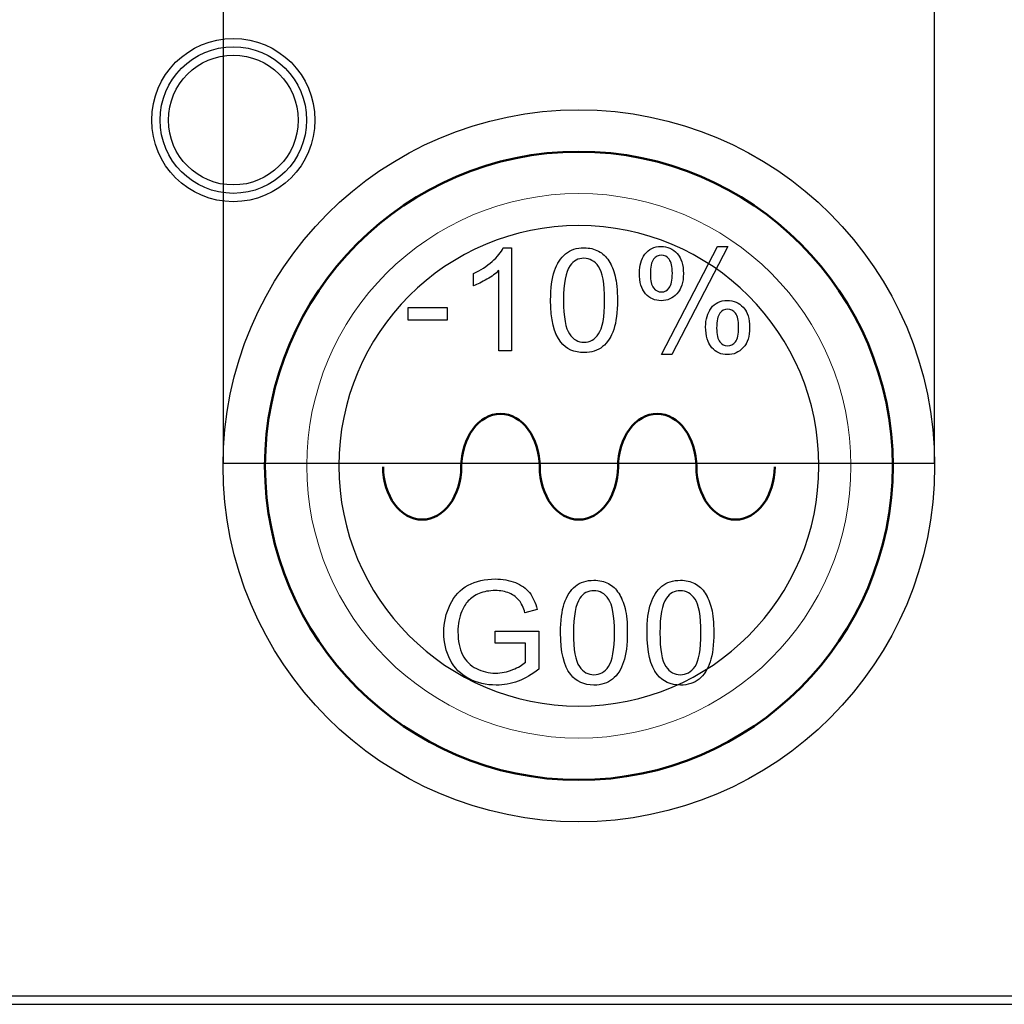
# Model space of a CAD drawing. Header units: millimetres. Extents: x 6964 to 8548, y -230 to 508.
# Tile 6 of 137: x 7147 to 7170, y -181 to -158. Entities that reach past the tile are written whole.
import ezdxf

# ---------------------------------------------------------------- set-up
doc = ezdxf.new("R2010")
doc.units = ezdxf.units.MM
doc.header["$LTSCALE"] = 3
doc.layers.add('layer 1', color=7, linetype='Continuous')

msp = doc.modelspace()

# ---------------------------------------------------------------- linework, layer by layer
at = {"linetype": 'Continuous', "lineweight": 30}
msp.add_line((7059.322, -181.442), (7420.175, -181.442), dxfattribs=at)
at = {"layer": 'layer 1'}
for p, q in [((7151.701, -147.02), (7151.701, -168.52)), ((7168.701, -168.52), (7168.701, -147.02)), ((7151.701, -168.52), (7168.701, -168.52)), ((7151.701, -168.52), (7151.701, -168.52))]:
    msp.add_line(p, q, dxfattribs=at)
msp.add_ellipse((7160.201, -168.586), major_axis=(0, 8.5), ratio=1, dxfattribs=at)
for points, knots in [([(7153.896, -160.331), (7153.896, -159.254), (7153.023, -158.381), (7151.946, -158.381), (7151.946, -158.381), (7150.869, -158.381), (7149.996, -159.254), (7149.996, -160.331), (7149.996, -160.331), (7149.996, -161.408), (7150.869, -162.281), (7151.946, -162.281), (7151.946, -162.281), (7153.023, -162.281), (7153.896, -161.408), (7153.896, -160.331)], [0, 0, 0, 0, 0.2, 0.2, 0.2, 0.2, 0.4, 0.4, 0.4, 0.4, 0.6, 0.6, 0.6, 0.6, 1, 1, 1, 1]), ([(7153.696, -160.331), (7153.696, -159.364), (7152.912, -158.581), (7151.946, -158.581), (7151.946, -158.581), (7150.979, -158.581), (7150.196, -159.364), (7150.196, -160.331), (7150.196, -160.331), (7150.196, -161.297), (7150.979, -162.081), (7151.946, -162.081), (7151.946, -162.081), (7152.912, -162.081), (7153.696, -161.297), (7153.696, -160.331)], [0, 0, 0, 0, 0.2, 0.2, 0.2, 0.2, 0.4, 0.4, 0.4, 0.4, 0.6, 0.6, 0.6, 0.6, 1, 1, 1, 1]), ([(7153.496, -160.331), (7153.496, -159.475), (7152.802, -158.781), (7151.946, -158.781), (7151.946, -158.781), (7151.09, -158.781), (7150.396, -159.475), (7150.396, -160.331), (7150.396, -160.331), (7150.396, -161.187), (7151.09, -161.881), (7151.946, -161.881), (7151.946, -161.881), (7152.802, -161.881), (7153.496, -161.187), (7153.496, -160.331)], [0, 0, 0, 0, 0.2, 0.2, 0.2, 0.2, 0.4, 0.4, 0.4, 0.4, 0.6, 0.6, 0.6, 0.6, 1, 1, 1, 1]), ([(7159.882, -163.524), (7159.999, -163.428), (7160.146, -163.381), (7160.325, -163.381), (7160.325, -163.381), (7160.456, -163.381), (7160.571, -163.407), (7160.671, -163.46)], [0.1538462, 0.1538462, 0.1538462, 0.1538462, 0.2307692, 0.2307692, 0.2307692, 0.2307692, 0.3076923, 0.3076923, 0.3076923, 0.3076923]), ([(7161.78, -163.534), (7161.869, -163.411), (7161.996, -163.35), (7162.164, -163.35), (7162.164, -163.35), (7162.318, -163.35), (7162.446, -163.405), (7162.547, -163.514)], [0.1111111, 0.1111111, 0.1111111, 0.1111111, 0.2222222, 0.2222222, 0.2222222, 0.2222222, 0.3333333, 0.3333333, 0.3333333, 0.3333333]), ([(7160.673, -163.83), (7160.58, -163.697), (7160.462, -163.631), (7160.321, -163.631), (7160.321, -163.631), (7160.183, -163.631), (7160.072, -163.69), (7159.99, -163.807)], [0.5555556, 0.5555556, 0.5555556, 0.5555556, 0.6666667, 0.6666667, 0.6666667, 0.6666667, 0.7777778, 0.7777778, 0.7777778, 0.7777778]), ([(7161.986, -163.655), (7161.936, -163.72), (7161.911, -163.838), (7161.911, -164.01), (7161.911, -164.01), (7161.911, -164.166), (7161.936, -164.276), (7161.987, -164.34)], [0.1111111, 0.1111111, 0.1111111, 0.1111111, 0.2222222, 0.2222222, 0.2222222, 0.2222222, 0.3333333, 0.3333333, 0.3333333, 0.3333333]), ([(7162.361, -164.339), (7162.411, -164.275), (7162.435, -164.157), (7162.435, -163.986), (7162.435, -163.986), (7162.435, -163.829), (7162.41, -163.718), (7162.36, -163.655)], [0.5555556, 0.5555556, 0.5555556, 0.5555556, 0.6666667, 0.6666667, 0.6666667, 0.6666667, 0.7777778, 0.7777778, 0.7777778, 0.7777778]), ([(7162.547, -163.514), (7162.648, -163.624), (7162.699, -163.785), (7162.699, -163.998), (7162.699, -163.998), (7162.699, -164.205), (7162.648, -164.365), (7162.545, -164.477)], [0.3333333, 0.3333333, 0.3333333, 0.3333333, 0.4444444, 0.4444444, 0.4444444, 0.4444445, 0.5555556, 0.5555556, 0.5555556, 0.5555556]), ([(7160.673, -165.437), (7160.767, -165.304), (7160.814, -165.036), (7160.814, -164.634), (7160.814, -164.634), (7160.814, -164.231), (7160.767, -163.962), (7160.673, -163.83)], [0.3333333, 0.3333333, 0.3333333, 0.3333333, 0.4444444, 0.4444444, 0.4444444, 0.4444445, 0.5555556, 0.5555556, 0.5555556, 0.5555556]), ([(7161.067, -164.054), (7161.104, -164.197), (7161.122, -164.39), (7161.122, -164.633), (7161.122, -164.633), (7161.122, -164.92), (7161.093, -165.153), (7161.034, -165.33)], [0.4615385, 0.4615385, 0.4615385, 0.4615385, 0.5384615, 0.5384615, 0.5384615, 0.5384615, 0.6153846, 0.6153846, 0.6153846, 0.6153846]), ([(7161.987, -164.34), (7162.037, -164.403), (7162.099, -164.435), (7162.173, -164.435), (7162.173, -164.435), (7162.249, -164.435), (7162.311, -164.403), (7162.361, -164.339)], [0.3333333, 0.3333333, 0.3333333, 0.3333333, 0.4444444, 0.4444444, 0.4444444, 0.4444445, 0.5555556, 0.5555556, 0.5555556, 0.5555556]), ([(7162.545, -164.477), (7162.443, -164.588), (7162.317, -164.644), (7162.168, -164.644), (7162.168, -164.644), (7162.019, -164.644), (7161.895, -164.589), (7161.796, -164.479)], [0.5555556, 0.5555556, 0.5555556, 0.5555556, 0.6666667, 0.6666667, 0.6666667, 0.6666667, 0.7777778, 0.7777778, 0.7777778, 0.7777778]), ([(7163.362, -164.82), (7163.45, -164.698), (7163.578, -164.637), (7163.747, -164.637), (7163.747, -164.637), (7163.901, -164.637), (7164.028, -164.692), (7164.129, -164.802)], [0.1111111, 0.1111111, 0.1111111, 0.1111111, 0.2222222, 0.2222222, 0.2222222, 0.2222222, 0.3333333, 0.3333333, 0.3333333, 0.3333333]), ([(7164.129, -164.802), (7164.23, -164.911), (7164.281, -165.073), (7164.281, -165.285), (7164.281, -165.285), (7164.281, -165.492), (7164.23, -165.652), (7164.128, -165.764)], [0.3333333, 0.3333333, 0.3333333, 0.3333333, 0.4444444, 0.4444444, 0.4444444, 0.4444445, 0.5555556, 0.5555556, 0.5555556, 0.5555556]), ([(7163.567, -164.943), (7163.518, -165.007), (7163.493, -165.125), (7163.493, -165.297), (7163.493, -165.297), (7163.493, -165.452), (7163.518, -165.562), (7163.569, -165.626)], [0.1111111, 0.1111111, 0.1111111, 0.1111111, 0.2222222, 0.2222222, 0.2222222, 0.2222222, 0.3333333, 0.3333333, 0.3333333, 0.3333333]), ([(7163.943, -165.626), (7163.993, -165.562), (7164.017, -165.444), (7164.017, -165.274), (7164.017, -165.274), (7164.017, -165.116), (7163.992, -165.006), (7163.942, -164.942)], [0.5555556, 0.5555556, 0.5555556, 0.5555556, 0.6666667, 0.6666667, 0.6666667, 0.6666667, 0.7777778, 0.7777778, 0.7777778, 0.7777778]), ([(7164.128, -165.764), (7164.026, -165.876), (7163.899, -165.932), (7163.748, -165.932), (7163.748, -165.932), (7163.6, -165.932), (7163.477, -165.876), (7163.378, -165.766), (7163.378, -165.766), (7163.279, -165.655), (7163.23, -165.488), (7163.23, -165.267)], [0.5555556, 0.5555556, 0.5555556, 0.5555556, 0.6666667, 0.6666667, 0.6666667, 0.6666667, 0.7777778, 0.7777778, 0.7777778, 0.7777778, 1, 1, 1, 1]), ([(7159.976, -165.438), (7160.07, -165.571), (7160.186, -165.637), (7160.325, -165.637), (7160.325, -165.637), (7160.463, -165.637), (7160.579, -165.57), (7160.673, -165.437)], [0.1111111, 0.1111111, 0.1111111, 0.1111111, 0.2222222, 0.2222222, 0.2222222, 0.2222222, 0.3333333, 0.3333333, 0.3333333, 0.3333333]), ([(7160.769, -165.74), (7160.652, -165.836), (7160.504, -165.884), (7160.325, -165.884), (7160.325, -165.884), (7160.089, -165.884), (7159.903, -165.8), (7159.769, -165.632)], [0.6923077, 0.6923077, 0.6923077, 0.6923077, 0.7692308, 0.7692308, 0.7692308, 0.7692308, 0.8461538, 0.8461538, 0.8461538, 0.8461538]), ([(7163.569, -165.626), (7163.618, -165.691), (7163.68, -165.723), (7163.753, -165.723), (7163.753, -165.723), (7163.83, -165.723), (7163.893, -165.691), (7163.943, -165.626)], [0.3333333, 0.3333333, 0.3333333, 0.3333333, 0.4444444, 0.4444444, 0.4444444, 0.4444445, 0.5555556, 0.5555556, 0.5555556, 0.5555556]), ([(7157.556, -171.438), (7157.743, -171.338), (7157.959, -171.288), (7158.203, -171.288), (7158.203, -171.288), (7158.38, -171.288), (7158.54, -171.316), (7158.684, -171.374)], [0.33333333, 0.33333333, 0.33333333, 0.33333333, 0.36666667, 0.36666667, 0.36666667, 0.36666668, 0.4, 0.4, 0.4, 0.4]), ([(7160.118, -171.461), (7160.235, -171.366), (7160.383, -171.318), (7160.561, -171.318), (7160.561, -171.318), (7160.693, -171.318), (7160.808, -171.345), (7160.908, -171.398)], [0.1538462, 0.1538462, 0.1538462, 0.1538462, 0.2307692, 0.2307692, 0.2307692, 0.2307692, 0.3076923, 0.3076923, 0.3076923, 0.3076923]), ([(7162.185, -171.461), (7162.302, -171.366), (7162.449, -171.318), (7162.628, -171.318), (7162.628, -171.318), (7162.759, -171.318), (7162.874, -171.345), (7162.974, -171.398)], [0.1538462, 0.1538462, 0.1538462, 0.1538462, 0.2307692, 0.2307692, 0.2307692, 0.2307692, 0.3076923, 0.3076923, 0.3076923, 0.3076923]), ([(7158.542, -171.629), (7158.441, -171.587), (7158.329, -171.565), (7158.205, -171.565), (7158.205, -171.565), (7158.057, -171.565), (7157.929, -171.588), (7157.821, -171.633)], [0.56666667, 0.56666667, 0.56666667, 0.56666667, 0.6, 0.6, 0.6, 0.60000001, 0.63333333, 0.63333333, 0.63333333, 0.63333333]), ([(7160.91, -171.767), (7160.816, -171.635), (7160.699, -171.568), (7160.558, -171.568), (7160.558, -171.568), (7160.42, -171.568), (7160.309, -171.627), (7160.226, -171.744)], [0.5555556, 0.5555556, 0.5555556, 0.5555556, 0.6666667, 0.6666667, 0.6666667, 0.6666667, 0.7777778, 0.7777778, 0.7777778, 0.7777778]), ([(7162.976, -171.767), (7162.883, -171.635), (7162.765, -171.568), (7162.624, -171.568), (7162.624, -171.568), (7162.486, -171.568), (7162.375, -171.627), (7162.293, -171.744)], [0.5555556, 0.5555556, 0.5555556, 0.5555556, 0.6666667, 0.6666667, 0.6666667, 0.6666667, 0.7777778, 0.7777778, 0.7777778, 0.7777778]), ([(7157.127, -173.22), (7157.026, -173.025), (7156.976, -172.807), (7156.976, -172.566), (7156.976, -172.566), (7156.976, -172.328), (7157.026, -172.105), (7157.126, -171.898)], [0.23333333, 0.23333333, 0.23333333, 0.23333333, 0.26666667, 0.26666667, 0.26666667, 0.26666668, 0.3, 0.3, 0.3, 0.3]), ([(7160.91, -173.375), (7161.004, -173.241), (7161.051, -172.974), (7161.051, -172.572), (7161.051, -172.572), (7161.051, -172.168), (7161.004, -171.9), (7160.91, -171.767)], [0.3333333, 0.3333333, 0.3333333, 0.3333333, 0.4444444, 0.4444444, 0.4444444, 0.4444445, 0.5555556, 0.5555556, 0.5555556, 0.5555556]), ([(7162.976, -173.375), (7163.07, -173.241), (7163.117, -172.974), (7163.117, -172.572), (7163.117, -172.572), (7163.117, -172.168), (7163.07, -171.9), (7162.976, -171.767)], [0.3333333, 0.3333333, 0.3333333, 0.3333333, 0.4444444, 0.4444444, 0.4444444, 0.4444445, 0.5555556, 0.5555556, 0.5555556, 0.5555556]), ([(7157.405, -172.054), (7157.343, -172.206), (7157.312, -172.371), (7157.312, -172.548), (7157.312, -172.548), (7157.312, -172.767), (7157.349, -172.95), (7157.424, -173.098)], [0.7, 0.7, 0.7, 0.7, 0.73333333, 0.73333333, 0.73333333, 0.73333334, 0.76666667, 0.76666667, 0.76666667, 0.76666667]), ([(7161.304, -171.991), (7161.341, -172.134), (7161.359, -172.328), (7161.359, -172.57), (7161.359, -172.57), (7161.359, -172.858), (7161.329, -173.091), (7161.271, -173.268)], [0.4615385, 0.4615385, 0.4615385, 0.4615385, 0.5384615, 0.5384615, 0.5384615, 0.5384615, 0.6153846, 0.6153846, 0.6153846, 0.6153846]), ([(7163.37, -171.991), (7163.407, -172.134), (7163.425, -172.328), (7163.425, -172.57), (7163.425, -172.57), (7163.425, -172.858), (7163.396, -173.091), (7163.337, -173.268)], [0.4615385, 0.4615385, 0.4615385, 0.4615385, 0.5384615, 0.5384615, 0.5384615, 0.5384615, 0.6153846, 0.6153846, 0.6153846, 0.6153846]), ([(7157.752, -173.426), (7157.896, -173.498), (7158.048, -173.534), (7158.21, -173.534), (7158.21, -173.534), (7158.35, -173.534), (7158.487, -173.506), (7158.621, -173.452)], [0.8, 0.8, 0.8, 0.8, 0.83333333, 0.83333333, 0.83333333, 0.83333334, 0.86666667, 0.86666667, 0.86666667, 0.86666667]), ([(7161.006, -173.677), (7160.889, -173.773), (7160.741, -173.821), (7160.561, -173.821), (7160.561, -173.821), (7160.326, -173.821), (7160.14, -173.737), (7160.006, -173.569)], [0.6923077, 0.6923077, 0.6923077, 0.6923077, 0.7692308, 0.7692308, 0.7692308, 0.7692308, 0.8461538, 0.8461538, 0.8461538, 0.8461538]), ([(7160.213, -173.376), (7160.307, -173.509), (7160.423, -173.575), (7160.561, -173.575), (7160.561, -173.575), (7160.699, -173.575), (7160.816, -173.508), (7160.91, -173.375)], [0.1111111, 0.1111111, 0.1111111, 0.1111111, 0.2222222, 0.2222222, 0.2222222, 0.2222222, 0.3333333, 0.3333333, 0.3333333, 0.3333333]), ([(7163.072, -173.677), (7162.955, -173.773), (7162.807, -173.821), (7162.628, -173.821), (7162.628, -173.821), (7162.392, -173.821), (7162.206, -173.737), (7162.072, -173.569)], [0.6923077, 0.6923077, 0.6923077, 0.6923077, 0.7692308, 0.7692308, 0.7692308, 0.7692308, 0.8461538, 0.8461538, 0.8461538, 0.8461538]), ([(7162.279, -173.376), (7162.373, -173.509), (7162.489, -173.575), (7162.628, -173.575), (7162.628, -173.575), (7162.766, -173.575), (7162.882, -173.508), (7162.976, -173.375)], [0.1111111, 0.1111111, 0.1111111, 0.1111111, 0.2222222, 0.2222222, 0.2222222, 0.2222222, 0.3333333, 0.3333333, 0.3333333, 0.3333333]), ([(7158.75, -173.725), (7158.58, -173.789), (7158.406, -173.821), (7158.228, -173.821), (7158.228, -173.821), (7157.987, -173.821), (7157.769, -173.77), (7157.572, -173.667)], [0.13333333, 0.13333333, 0.13333333, 0.13333333, 0.16666667, 0.16666667, 0.16666667, 0.16666668, 0.2, 0.2, 0.2, 0.2])]:
    msp.add_open_spline(points, degree=3, knots=knots, dxfattribs=at)
at = {"layer": 'layer 1', "lineweight": 50}
for points in [[(7152.701, -168.586), (7152.701, -164.461), (7156.076, -161.086), (7160.201, -161.086)], [(7160.201, -161.086), (7164.326, -161.086), (7167.701, -164.461), (7167.701, -168.586)], [(7160.201, -176.086), (7156.076, -176.086), (7152.701, -172.711), (7152.701, -168.586)], [(7167.701, -168.586), (7167.701, -172.711), (7164.326, -176.086), (7160.201, -176.086)]]:
    msp.add_open_spline(points, degree=3, dxfattribs=at)
at = {"layer": 'layer 1'}
for points in [[(7152.701, -168.586), (7152.701, -164.461), (7156.076, -161.086), (7160.201, -161.086)], [(7160.201, -161.086), (7164.326, -161.086), (7167.701, -164.461), (7167.701, -168.586)], [(7158.128, -163.708), (7158.254, -163.596), (7158.344, -163.487), (7158.396, -163.381)], [(7158.396, -163.381), (7158.396, -163.381), (7158.59, -163.381), (7158.59, -163.381)], [(7158.59, -163.381), (7158.59, -163.381), (7158.59, -165.843), (7158.59, -165.843)], [(7160.671, -163.46), (7160.77, -163.513), (7160.852, -163.59), (7160.916, -163.69)], [(7162.174, -165.932), (7162.174, -165.932), (7163.511, -163.35), (7163.511, -163.35)], [(7163.757, -163.35), (7163.757, -163.35), (7162.423, -165.932), (7162.423, -165.932)], [(7163.511, -163.35), (7163.511, -163.35), (7163.757, -163.35), (7163.757, -163.35)], [(7157.687, -163.996), (7157.855, -163.917), (7158.002, -163.821), (7158.128, -163.708)], [(7159.616, -163.933), (7159.676, -163.755), (7159.764, -163.619), (7159.882, -163.524)], [(7160.916, -163.69), (7160.98, -163.789), (7161.03, -163.91), (7161.067, -164.054)], [(7161.648, -163.979), (7161.648, -163.805), (7161.692, -163.656), (7161.78, -163.534)], [(7162.173, -163.559), (7162.098, -163.559), (7162.036, -163.591), (7161.986, -163.655)], [(7162.36, -163.655), (7162.31, -163.591), (7162.247, -163.559), (7162.173, -163.559)], [(7158.289, -163.924), (7158.217, -163.994), (7158.121, -164.063), (7158.004, -164.132)], [(7158.289, -165.843), (7158.289, -165.843), (7158.289, -163.924), (7158.289, -163.924)], [(7159.527, -164.633), (7159.527, -164.344), (7159.556, -164.11), (7159.616, -163.933)], [(7159.99, -163.807), (7159.886, -163.956), (7159.835, -164.232), (7159.835, -164.634)], [(7157.687, -164.287), (7157.687, -164.287), (7157.687, -163.996), (7157.687, -163.996)], [(7158.004, -164.132), (7157.886, -164.201), (7157.78, -164.253), (7157.687, -164.287)], [(7161.796, -164.479), (7161.697, -164.369), (7161.648, -164.202), (7161.648, -163.979)], [(7159.769, -165.632), (7159.607, -165.426), (7159.527, -165.093), (7159.527, -164.633)], [(7159.835, -164.634), (7159.835, -165.037), (7159.882, -165.306), (7159.976, -165.438)], [(7156.121, -165.107), (7156.121, -165.107), (7156.121, -164.805), (7156.121, -164.805)], [(7156.121, -164.805), (7156.121, -164.805), (7157.052, -164.805), (7157.052, -164.805)], [(7157.052, -164.805), (7157.052, -164.805), (7157.052, -165.107), (7157.052, -165.107)], [(7163.23, -165.267), (7163.23, -165.091), (7163.274, -164.942), (7163.362, -164.82)], [(7163.755, -164.846), (7163.679, -164.846), (7163.617, -164.878), (7163.567, -164.943)], [(7163.942, -164.942), (7163.892, -164.878), (7163.83, -164.846), (7163.755, -164.846)], [(7157.052, -165.107), (7157.052, -165.107), (7156.121, -165.107), (7156.121, -165.107)], [(7161.034, -165.33), (7160.975, -165.508), (7160.887, -165.644), (7160.769, -165.74)], [(7158.59, -165.843), (7158.59, -165.843), (7158.289, -165.843), (7158.289, -165.843)], [(7162.423, -165.932), (7162.423, -165.932), (7162.174, -165.932), (7162.174, -165.932)], [(7160.201, -176.086), (7156.076, -176.086), (7152.701, -172.711), (7152.701, -168.586)], [(7167.701, -168.586), (7167.701, -172.711), (7164.326, -176.086), (7160.201, -176.086)], [(7157.126, -171.898), (7157.225, -171.692), (7157.369, -171.538), (7157.556, -171.438)], [(7158.684, -171.374), (7158.827, -171.431), (7158.939, -171.511), (7159.02, -171.613)], [(7159.853, -171.87), (7159.912, -171.693), (7160.001, -171.556), (7160.118, -171.461)], [(7160.908, -171.398), (7161.007, -171.451), (7161.089, -171.527), (7161.153, -171.627)], [(7161.919, -171.87), (7161.979, -171.693), (7162.067, -171.556), (7162.185, -171.461)], [(7162.974, -171.398), (7163.073, -171.451), (7163.155, -171.527), (7163.219, -171.627)], [(7157.821, -171.633), (7157.713, -171.678), (7157.626, -171.737), (7157.559, -171.811)], [(7158.776, -171.801), (7158.721, -171.729), (7158.644, -171.672), (7158.542, -171.629)], [(7159.02, -171.613), (7159.102, -171.716), (7159.163, -171.85), (7159.206, -172.015)], [(7161.153, -171.627), (7161.217, -171.726), (7161.267, -171.848), (7161.304, -171.991)], [(7163.219, -171.627), (7163.283, -171.726), (7163.333, -171.848), (7163.37, -171.991)], [(7157.559, -171.811), (7157.493, -171.885), (7157.442, -171.966), (7157.405, -172.054)], [(7158.913, -172.095), (7158.876, -171.971), (7158.83, -171.872), (7158.776, -171.801)], [(7159.764, -172.57), (7159.764, -172.281), (7159.793, -172.047), (7159.853, -171.87)], [(7160.226, -171.744), (7160.123, -171.893), (7160.072, -172.169), (7160.072, -172.572)], [(7161.83, -172.57), (7161.83, -172.281), (7161.859, -172.047), (7161.919, -171.87)], [(7162.293, -171.744), (7162.189, -171.893), (7162.138, -172.169), (7162.138, -172.572)], [(7159.206, -172.015), (7159.206, -172.015), (7158.913, -172.095), (7158.913, -172.095)], [(7158.205, -172.818), (7158.205, -172.818), (7158.205, -172.53), (7158.205, -172.53)], [(7158.205, -172.53), (7158.205, -172.53), (7159.243, -172.53), (7159.243, -172.53)], [(7159.243, -172.53), (7159.243, -172.53), (7159.243, -173.439), (7159.243, -173.439)], [(7160.006, -173.569), (7159.844, -173.364), (7159.764, -173.031), (7159.764, -172.57)], [(7160.072, -172.572), (7160.072, -172.975), (7160.118, -173.243), (7160.213, -173.376)], [(7162.072, -173.569), (7161.91, -173.364), (7161.83, -173.031), (7161.83, -172.57)], [(7162.138, -172.572), (7162.138, -172.975), (7162.185, -173.243), (7162.279, -173.376)], [(7158.924, -172.818), (7158.924, -172.818), (7158.205, -172.818), (7158.205, -172.818)], [(7158.924, -173.277), (7158.924, -173.277), (7158.924, -172.818), (7158.924, -172.818)], [(7157.424, -173.098), (7157.499, -173.245), (7157.609, -173.355), (7157.752, -173.426)], [(7157.572, -173.667), (7157.376, -173.564), (7157.227, -173.414), (7157.127, -173.22)], [(7158.621, -173.452), (7158.754, -173.397), (7158.855, -173.34), (7158.924, -173.277)], [(7161.271, -173.268), (7161.212, -173.445), (7161.123, -173.582), (7161.006, -173.677)], [(7163.337, -173.268), (7163.278, -173.445), (7163.19, -173.582), (7163.072, -173.677)], [(7159.243, -173.439), (7159.084, -173.566), (7158.919, -173.661), (7158.75, -173.725)], [(7059.322, -181.242), (7059.322, -181.242), (7420.175, -181.242), (7420.175, -181.242)]]:
    msp.add_open_spline(points, degree=3, dxfattribs=at)
at = {"layer": 'layer 1', "lineweight": 9}
for points, knots in [([(7166.701, -168.586), (7166.701, -164.996), (7163.791, -162.086), (7160.201, -162.086), (7160.201, -162.086), (7156.611, -162.086), (7153.701, -164.996), (7153.701, -168.586), (7153.701, -168.586), (7153.701, -172.175), (7156.611, -175.086), (7160.201, -175.086)], [0, 0, 0, 0, 0.2, 0.2, 0.2, 0.2, 0.4, 0.4, 0.4, 0.4, 0.6, 0.6, 0.6, 0.6]), ([(7159.882, -163.524), (7159.999, -163.428), (7160.146, -163.381), (7160.325, -163.381), (7160.325, -163.381), (7160.456, -163.381), (7160.571, -163.407), (7160.671, -163.46)], [0.1538462, 0.1538462, 0.1538462, 0.1538462, 0.2307692, 0.2307692, 0.2307692, 0.2307692, 0.3076923, 0.3076923, 0.3076923, 0.3076923]), ([(7161.78, -163.534), (7161.869, -163.411), (7161.996, -163.35), (7162.164, -163.35), (7162.164, -163.35), (7162.318, -163.35), (7162.446, -163.405), (7162.547, -163.514)], [0.1111111, 0.1111111, 0.1111111, 0.1111111, 0.2222222, 0.2222222, 0.2222222, 0.2222222, 0.3333333, 0.3333333, 0.3333333, 0.3333333]), ([(7160.673, -163.83), (7160.58, -163.697), (7160.462, -163.631), (7160.321, -163.631), (7160.321, -163.631), (7160.183, -163.631), (7160.072, -163.69), (7159.99, -163.807)], [0.5555556, 0.5555556, 0.5555556, 0.5555556, 0.6666667, 0.6666667, 0.6666667, 0.6666667, 0.7777778, 0.7777778, 0.7777778, 0.7777778]), ([(7161.986, -163.655), (7161.936, -163.72), (7161.911, -163.838), (7161.911, -164.01), (7161.911, -164.01), (7161.911, -164.166), (7161.936, -164.276), (7161.987, -164.34)], [0.1111111, 0.1111111, 0.1111111, 0.1111111, 0.2222222, 0.2222222, 0.2222222, 0.2222222, 0.3333333, 0.3333333, 0.3333333, 0.3333333]), ([(7162.361, -164.339), (7162.411, -164.275), (7162.435, -164.157), (7162.435, -163.986), (7162.435, -163.986), (7162.435, -163.829), (7162.41, -163.718), (7162.36, -163.655)], [0.5555556, 0.5555556, 0.5555556, 0.5555556, 0.6666667, 0.6666667, 0.6666667, 0.6666667, 0.7777778, 0.7777778, 0.7777778, 0.7777778]), ([(7162.547, -163.514), (7162.648, -163.624), (7162.699, -163.785), (7162.699, -163.998), (7162.699, -163.998), (7162.699, -164.205), (7162.648, -164.365), (7162.545, -164.477)], [0.3333333, 0.3333333, 0.3333333, 0.3333333, 0.4444444, 0.4444444, 0.4444444, 0.4444445, 0.5555556, 0.5555556, 0.5555556, 0.5555556]), ([(7160.673, -165.437), (7160.767, -165.304), (7160.814, -165.036), (7160.814, -164.634), (7160.814, -164.634), (7160.814, -164.231), (7160.767, -163.962), (7160.673, -163.83)], [0.3333333, 0.3333333, 0.3333333, 0.3333333, 0.4444444, 0.4444444, 0.4444444, 0.4444445, 0.5555556, 0.5555556, 0.5555556, 0.5555556]), ([(7161.067, -164.054), (7161.104, -164.197), (7161.122, -164.39), (7161.122, -164.633), (7161.122, -164.633), (7161.122, -164.92), (7161.093, -165.153), (7161.034, -165.33)], [0.4615385, 0.4615385, 0.4615385, 0.4615385, 0.5384615, 0.5384615, 0.5384615, 0.5384615, 0.6153846, 0.6153846, 0.6153846, 0.6153846]), ([(7161.987, -164.34), (7162.037, -164.403), (7162.099, -164.435), (7162.173, -164.435), (7162.173, -164.435), (7162.249, -164.435), (7162.311, -164.403), (7162.361, -164.339)], [0.3333333, 0.3333333, 0.3333333, 0.3333333, 0.4444444, 0.4444444, 0.4444444, 0.4444445, 0.5555556, 0.5555556, 0.5555556, 0.5555556]), ([(7162.545, -164.477), (7162.443, -164.588), (7162.317, -164.644), (7162.168, -164.644), (7162.168, -164.644), (7162.019, -164.644), (7161.895, -164.589), (7161.796, -164.479)], [0.5555556, 0.5555556, 0.5555556, 0.5555556, 0.6666667, 0.6666667, 0.6666667, 0.6666667, 0.7777778, 0.7777778, 0.7777778, 0.7777778]), ([(7163.362, -164.82), (7163.45, -164.698), (7163.578, -164.637), (7163.747, -164.637), (7163.747, -164.637), (7163.901, -164.637), (7164.028, -164.692), (7164.129, -164.802)], [0.1111111, 0.1111111, 0.1111111, 0.1111111, 0.2222222, 0.2222222, 0.2222222, 0.2222222, 0.3333333, 0.3333333, 0.3333333, 0.3333333]), ([(7164.129, -164.802), (7164.23, -164.911), (7164.281, -165.073), (7164.281, -165.285), (7164.281, -165.285), (7164.281, -165.492), (7164.23, -165.652), (7164.128, -165.764)], [0.3333333, 0.3333333, 0.3333333, 0.3333333, 0.4444444, 0.4444444, 0.4444444, 0.4444445, 0.5555556, 0.5555556, 0.5555556, 0.5555556]), ([(7163.567, -164.943), (7163.518, -165.007), (7163.493, -165.125), (7163.493, -165.297), (7163.493, -165.297), (7163.493, -165.452), (7163.518, -165.562), (7163.569, -165.626)], [0.1111111, 0.1111111, 0.1111111, 0.1111111, 0.2222222, 0.2222222, 0.2222222, 0.2222222, 0.3333333, 0.3333333, 0.3333333, 0.3333333]), ([(7163.943, -165.626), (7163.993, -165.562), (7164.017, -165.444), (7164.017, -165.274), (7164.017, -165.274), (7164.017, -165.116), (7163.992, -165.006), (7163.942, -164.942)], [0.5555556, 0.5555556, 0.5555556, 0.5555556, 0.6666667, 0.6666667, 0.6666667, 0.6666667, 0.7777778, 0.7777778, 0.7777778, 0.7777778]), ([(7164.128, -165.764), (7164.026, -165.876), (7163.899, -165.932), (7163.748, -165.932), (7163.748, -165.932), (7163.6, -165.932), (7163.477, -165.876), (7163.378, -165.766), (7163.378, -165.766), (7163.279, -165.655), (7163.23, -165.488), (7163.23, -165.267)], [0.5555556, 0.5555556, 0.5555556, 0.5555556, 0.6666667, 0.6666667, 0.6666667, 0.6666667, 0.7777778, 0.7777778, 0.7777778, 0.7777778, 1, 1, 1, 1]), ([(7159.976, -165.438), (7160.07, -165.571), (7160.186, -165.637), (7160.325, -165.637), (7160.325, -165.637), (7160.463, -165.637), (7160.579, -165.57), (7160.673, -165.437)], [0.1111111, 0.1111111, 0.1111111, 0.1111111, 0.2222222, 0.2222222, 0.2222222, 0.2222222, 0.3333333, 0.3333333, 0.3333333, 0.3333333]), ([(7160.769, -165.74), (7160.652, -165.836), (7160.504, -165.884), (7160.325, -165.884), (7160.325, -165.884), (7160.089, -165.884), (7159.903, -165.8), (7159.769, -165.632)], [0.6923077, 0.6923077, 0.6923077, 0.6923077, 0.7692308, 0.7692308, 0.7692308, 0.7692308, 0.8461538, 0.8461538, 0.8461538, 0.8461538]), ([(7163.569, -165.626), (7163.618, -165.691), (7163.68, -165.723), (7163.753, -165.723), (7163.753, -165.723), (7163.83, -165.723), (7163.893, -165.691), (7163.943, -165.626)], [0.3333333, 0.3333333, 0.3333333, 0.3333333, 0.4444444, 0.4444444, 0.4444444, 0.4444445, 0.5555556, 0.5555556, 0.5555556, 0.5555556]), ([(7157.556, -171.438), (7157.743, -171.338), (7157.959, -171.288), (7158.203, -171.288), (7158.203, -171.288), (7158.38, -171.288), (7158.54, -171.316), (7158.684, -171.374)], [0.33333333, 0.33333333, 0.33333333, 0.33333333, 0.36666667, 0.36666667, 0.36666667, 0.36666668, 0.4, 0.4, 0.4, 0.4]), ([(7160.118, -171.461), (7160.235, -171.366), (7160.383, -171.318), (7160.561, -171.318), (7160.561, -171.318), (7160.693, -171.318), (7160.808, -171.345), (7160.908, -171.398)], [0.1538462, 0.1538462, 0.1538462, 0.1538462, 0.2307692, 0.2307692, 0.2307692, 0.2307692, 0.3076923, 0.3076923, 0.3076923, 0.3076923]), ([(7162.185, -171.461), (7162.302, -171.366), (7162.449, -171.318), (7162.628, -171.318), (7162.628, -171.318), (7162.759, -171.318), (7162.874, -171.345), (7162.974, -171.398)], [0.1538462, 0.1538462, 0.1538462, 0.1538462, 0.2307692, 0.2307692, 0.2307692, 0.2307692, 0.3076923, 0.3076923, 0.3076923, 0.3076923]), ([(7158.542, -171.629), (7158.441, -171.587), (7158.329, -171.565), (7158.205, -171.565), (7158.205, -171.565), (7158.057, -171.565), (7157.929, -171.588), (7157.821, -171.633)], [0.56666667, 0.56666667, 0.56666667, 0.56666667, 0.6, 0.6, 0.6, 0.60000001, 0.63333333, 0.63333333, 0.63333333, 0.63333333]), ([(7160.91, -171.767), (7160.816, -171.635), (7160.699, -171.568), (7160.558, -171.568), (7160.558, -171.568), (7160.42, -171.568), (7160.309, -171.627), (7160.226, -171.744)], [0.5555556, 0.5555556, 0.5555556, 0.5555556, 0.6666667, 0.6666667, 0.6666667, 0.6666667, 0.7777778, 0.7777778, 0.7777778, 0.7777778]), ([(7162.976, -171.767), (7162.883, -171.635), (7162.765, -171.568), (7162.624, -171.568), (7162.624, -171.568), (7162.486, -171.568), (7162.375, -171.627), (7162.293, -171.744)], [0.5555556, 0.5555556, 0.5555556, 0.5555556, 0.6666667, 0.6666667, 0.6666667, 0.6666667, 0.7777778, 0.7777778, 0.7777778, 0.7777778]), ([(7157.127, -173.22), (7157.026, -173.025), (7156.976, -172.807), (7156.976, -172.566), (7156.976, -172.566), (7156.976, -172.328), (7157.026, -172.105), (7157.126, -171.898)], [0.23333333, 0.23333333, 0.23333333, 0.23333333, 0.26666667, 0.26666667, 0.26666667, 0.26666668, 0.3, 0.3, 0.3, 0.3]), ([(7160.91, -173.375), (7161.004, -173.241), (7161.051, -172.974), (7161.051, -172.572), (7161.051, -172.572), (7161.051, -172.168), (7161.004, -171.9), (7160.91, -171.767)], [0.3333333, 0.3333333, 0.3333333, 0.3333333, 0.4444444, 0.4444444, 0.4444444, 0.4444445, 0.5555556, 0.5555556, 0.5555556, 0.5555556]), ([(7162.976, -173.375), (7163.07, -173.241), (7163.117, -172.974), (7163.117, -172.572), (7163.117, -172.572), (7163.117, -172.168), (7163.07, -171.9), (7162.976, -171.767)], [0.3333333, 0.3333333, 0.3333333, 0.3333333, 0.4444444, 0.4444444, 0.4444444, 0.4444445, 0.5555556, 0.5555556, 0.5555556, 0.5555556]), ([(7157.405, -172.054), (7157.343, -172.206), (7157.312, -172.371), (7157.312, -172.548), (7157.312, -172.548), (7157.312, -172.767), (7157.349, -172.95), (7157.424, -173.098)], [0.7, 0.7, 0.7, 0.7, 0.73333333, 0.73333333, 0.73333333, 0.73333334, 0.76666667, 0.76666667, 0.76666667, 0.76666667]), ([(7161.304, -171.991), (7161.341, -172.134), (7161.359, -172.328), (7161.359, -172.57), (7161.359, -172.57), (7161.359, -172.858), (7161.329, -173.091), (7161.271, -173.268)], [0.4615385, 0.4615385, 0.4615385, 0.4615385, 0.5384615, 0.5384615, 0.5384615, 0.5384615, 0.6153846, 0.6153846, 0.6153846, 0.6153846]), ([(7163.37, -171.991), (7163.407, -172.134), (7163.425, -172.328), (7163.425, -172.57), (7163.425, -172.57), (7163.425, -172.858), (7163.396, -173.091), (7163.337, -173.268)], [0.4615385, 0.4615385, 0.4615385, 0.4615385, 0.5384615, 0.5384615, 0.5384615, 0.5384615, 0.6153846, 0.6153846, 0.6153846, 0.6153846]), ([(7157.752, -173.426), (7157.896, -173.498), (7158.048, -173.534), (7158.21, -173.534), (7158.21, -173.534), (7158.35, -173.534), (7158.487, -173.506), (7158.621, -173.452)], [0.8, 0.8, 0.8, 0.8, 0.83333333, 0.83333333, 0.83333333, 0.83333334, 0.86666667, 0.86666667, 0.86666667, 0.86666667]), ([(7161.006, -173.677), (7160.889, -173.773), (7160.741, -173.821), (7160.561, -173.821), (7160.561, -173.821), (7160.326, -173.821), (7160.14, -173.737), (7160.006, -173.569)], [0.6923077, 0.6923077, 0.6923077, 0.6923077, 0.7692308, 0.7692308, 0.7692308, 0.7692308, 0.8461538, 0.8461538, 0.8461538, 0.8461538]), ([(7160.213, -173.376), (7160.307, -173.509), (7160.423, -173.575), (7160.561, -173.575), (7160.561, -173.575), (7160.699, -173.575), (7160.816, -173.508), (7160.91, -173.375)], [0.1111111, 0.1111111, 0.1111111, 0.1111111, 0.2222222, 0.2222222, 0.2222222, 0.2222222, 0.3333333, 0.3333333, 0.3333333, 0.3333333]), ([(7163.072, -173.677), (7162.955, -173.773), (7162.807, -173.821), (7162.628, -173.821), (7162.628, -173.821), (7162.392, -173.821), (7162.206, -173.737), (7162.072, -173.569)], [0.6923077, 0.6923077, 0.6923077, 0.6923077, 0.7692308, 0.7692308, 0.7692308, 0.7692308, 0.8461538, 0.8461538, 0.8461538, 0.8461538]), ([(7162.279, -173.376), (7162.373, -173.509), (7162.489, -173.575), (7162.628, -173.575), (7162.628, -173.575), (7162.766, -173.575), (7162.882, -173.508), (7162.976, -173.375)], [0.1111111, 0.1111111, 0.1111111, 0.1111111, 0.2222222, 0.2222222, 0.2222222, 0.2222222, 0.3333333, 0.3333333, 0.3333333, 0.3333333]), ([(7158.75, -173.725), (7158.58, -173.789), (7158.406, -173.821), (7158.228, -173.821), (7158.228, -173.821), (7157.987, -173.821), (7157.769, -173.77), (7157.572, -173.667)], [0.13333333, 0.13333333, 0.13333333, 0.13333333, 0.16666667, 0.16666667, 0.16666667, 0.16666668, 0.2, 0.2, 0.2, 0.2])]:
    msp.add_open_spline(points, degree=3, knots=knots, dxfattribs=at)
at = {"layer": 'layer 1', "lineweight": 25}
for points, knots in [([(7165.936, -168.586), (7165.936, -165.418), (7163.368, -162.85), (7160.201, -162.85), (7160.201, -162.85), (7157.033, -162.85), (7154.466, -165.418), (7154.466, -168.586)], [0, 0, 0, 0, 0.2, 0.2, 0.2, 0.2, 0.4, 0.4, 0.4, 0.4]), ([(7154.466, -168.586), (7154.465, -171.753), (7157.033, -174.321), (7160.201, -174.321), (7160.201, -174.321), (7163.368, -174.321), (7165.936, -171.753), (7165.936, -168.586)], [0.4, 0.4, 0.4, 0.4, 0.6, 0.6, 0.6, 0.6, 1, 1, 1, 1])]:
    msp.add_open_spline(points, degree=3, knots=knots, dxfattribs=at)
at = {"layer": 'layer 1', "lineweight": 9}
for points in [[(7158.128, -163.708), (7158.254, -163.596), (7158.344, -163.487), (7158.396, -163.381)], [(7158.396, -163.381), (7158.396, -163.381), (7158.59, -163.381), (7158.59, -163.381)], [(7158.59, -163.381), (7158.59, -163.381), (7158.59, -165.843), (7158.59, -165.843)], [(7160.671, -163.46), (7160.77, -163.513), (7160.852, -163.59), (7160.916, -163.69)], [(7162.174, -165.932), (7162.174, -165.932), (7163.511, -163.35), (7163.511, -163.35)], [(7163.757, -163.35), (7163.757, -163.35), (7162.423, -165.932), (7162.423, -165.932)], [(7163.511, -163.35), (7163.511, -163.35), (7163.757, -163.35), (7163.757, -163.35)], [(7157.687, -163.996), (7157.855, -163.917), (7158.002, -163.821), (7158.128, -163.708)], [(7159.616, -163.933), (7159.676, -163.755), (7159.764, -163.619), (7159.882, -163.524)], [(7160.916, -163.69), (7160.98, -163.789), (7161.03, -163.91), (7161.067, -164.054)], [(7161.648, -163.979), (7161.648, -163.805), (7161.692, -163.656), (7161.78, -163.534)], [(7162.173, -163.559), (7162.098, -163.559), (7162.036, -163.591), (7161.986, -163.655)], [(7162.36, -163.655), (7162.31, -163.591), (7162.247, -163.559), (7162.173, -163.559)], [(7158.289, -163.924), (7158.217, -163.994), (7158.121, -164.063), (7158.004, -164.132)], [(7158.289, -165.843), (7158.289, -165.843), (7158.289, -163.924), (7158.289, -163.924)], [(7159.527, -164.633), (7159.527, -164.344), (7159.556, -164.11), (7159.616, -163.933)], [(7159.99, -163.807), (7159.886, -163.956), (7159.835, -164.232), (7159.835, -164.634)], [(7157.687, -164.287), (7157.687, -164.287), (7157.687, -163.996), (7157.687, -163.996)], [(7158.004, -164.132), (7157.886, -164.201), (7157.78, -164.253), (7157.687, -164.287)], [(7161.796, -164.479), (7161.697, -164.369), (7161.648, -164.202), (7161.648, -163.979)], [(7159.769, -165.632), (7159.607, -165.426), (7159.527, -165.093), (7159.527, -164.633)], [(7159.835, -164.634), (7159.835, -165.037), (7159.882, -165.306), (7159.976, -165.438)], [(7156.121, -165.107), (7156.121, -165.107), (7156.121, -164.805), (7156.121, -164.805)], [(7156.121, -164.805), (7156.121, -164.805), (7157.052, -164.805), (7157.052, -164.805)], [(7157.052, -164.805), (7157.052, -164.805), (7157.052, -165.107), (7157.052, -165.107)], [(7163.23, -165.267), (7163.23, -165.091), (7163.274, -164.942), (7163.362, -164.82)], [(7163.755, -164.846), (7163.679, -164.846), (7163.617, -164.878), (7163.567, -164.943)], [(7163.942, -164.942), (7163.892, -164.878), (7163.83, -164.846), (7163.755, -164.846)], [(7157.052, -165.107), (7157.052, -165.107), (7156.121, -165.107), (7156.121, -165.107)], [(7161.034, -165.33), (7160.975, -165.508), (7160.887, -165.644), (7160.769, -165.74)], [(7158.59, -165.843), (7158.59, -165.843), (7158.289, -165.843), (7158.289, -165.843)], [(7162.423, -165.932), (7162.423, -165.932), (7162.174, -165.932), (7162.174, -165.932)], [(7160.201, -175.086), (7163.791, -175.086), (7166.701, -172.175), (7166.701, -168.586)], [(7157.126, -171.898), (7157.225, -171.692), (7157.369, -171.538), (7157.556, -171.438)], [(7158.684, -171.374), (7158.827, -171.431), (7158.939, -171.511), (7159.02, -171.613)], [(7159.853, -171.87), (7159.912, -171.693), (7160.001, -171.556), (7160.118, -171.461)], [(7160.908, -171.398), (7161.007, -171.451), (7161.089, -171.527), (7161.153, -171.627)], [(7161.919, -171.87), (7161.979, -171.693), (7162.067, -171.556), (7162.185, -171.461)], [(7162.974, -171.398), (7163.073, -171.451), (7163.155, -171.527), (7163.219, -171.627)], [(7157.821, -171.633), (7157.713, -171.678), (7157.626, -171.737), (7157.559, -171.811)], [(7158.776, -171.801), (7158.721, -171.729), (7158.644, -171.672), (7158.542, -171.629)], [(7159.02, -171.613), (7159.102, -171.716), (7159.163, -171.85), (7159.206, -172.015)], [(7161.153, -171.627), (7161.217, -171.726), (7161.267, -171.848), (7161.304, -171.991)], [(7163.219, -171.627), (7163.283, -171.726), (7163.333, -171.848), (7163.37, -171.991)], [(7157.559, -171.811), (7157.493, -171.885), (7157.442, -171.966), (7157.405, -172.054)], [(7158.913, -172.095), (7158.876, -171.971), (7158.83, -171.872), (7158.776, -171.801)], [(7159.764, -172.57), (7159.764, -172.281), (7159.793, -172.047), (7159.853, -171.87)], [(7160.226, -171.744), (7160.123, -171.893), (7160.072, -172.169), (7160.072, -172.572)], [(7161.83, -172.57), (7161.83, -172.281), (7161.859, -172.047), (7161.919, -171.87)], [(7162.293, -171.744), (7162.189, -171.893), (7162.138, -172.169), (7162.138, -172.572)], [(7159.206, -172.015), (7159.206, -172.015), (7158.913, -172.095), (7158.913, -172.095)], [(7158.205, -172.818), (7158.205, -172.818), (7158.205, -172.53), (7158.205, -172.53)], [(7158.205, -172.53), (7158.205, -172.53), (7159.243, -172.53), (7159.243, -172.53)], [(7159.243, -172.53), (7159.243, -172.53), (7159.243, -173.439), (7159.243, -173.439)], [(7160.006, -173.569), (7159.844, -173.364), (7159.764, -173.031), (7159.764, -172.57)], [(7160.072, -172.572), (7160.072, -172.975), (7160.118, -173.243), (7160.213, -173.376)], [(7162.072, -173.569), (7161.91, -173.364), (7161.83, -173.031), (7161.83, -172.57)], [(7162.138, -172.572), (7162.138, -172.975), (7162.185, -173.243), (7162.279, -173.376)], [(7158.924, -172.818), (7158.924, -172.818), (7158.205, -172.818), (7158.205, -172.818)], [(7158.924, -173.277), (7158.924, -173.277), (7158.924, -172.818), (7158.924, -172.818)], [(7157.424, -173.098), (7157.499, -173.245), (7157.609, -173.355), (7157.752, -173.426)], [(7157.572, -173.667), (7157.376, -173.564), (7157.227, -173.414), (7157.127, -173.22)], [(7158.621, -173.452), (7158.754, -173.397), (7158.855, -173.34), (7158.924, -173.277)], [(7161.271, -173.268), (7161.212, -173.445), (7161.123, -173.582), (7161.006, -173.677)], [(7163.337, -173.268), (7163.278, -173.445), (7163.19, -173.582), (7163.072, -173.677)], [(7159.243, -173.439), (7159.084, -173.566), (7158.919, -173.661), (7158.75, -173.725)]]:
    msp.add_open_spline(points, degree=3, dxfattribs=at)
at = {"layer": 'layer 1', "lineweight": 50}
for points in [[(7157.393, -168.608), (7157.393, -167.91), (7157.812, -167.345), (7158.329, -167.345), (7158.329, -167.345), (7158.846, -167.345), (7159.265, -167.91), (7159.265, -168.608)], [(7161.137, -168.608), (7161.137, -167.91), (7161.556, -167.345), (7162.072, -167.345), (7162.072, -167.345), (7162.589, -167.345), (7163.008, -167.91), (7163.008, -168.608)], [(7155.522, -168.608), (7155.522, -169.306), (7155.941, -169.871), (7156.457, -169.871), (7156.457, -169.871), (7156.974, -169.871), (7157.393, -169.306), (7157.393, -168.608)], [(7159.265, -168.608), (7159.265, -169.306), (7159.684, -169.871), (7160.201, -169.871), (7160.201, -169.871), (7160.718, -169.871), (7161.137, -169.306), (7161.137, -168.608)], [(7163.008, -168.608), (7163.008, -169.306), (7163.427, -169.871), (7163.944, -169.871), (7163.944, -169.871), (7164.461, -169.871), (7164.88, -169.306), (7164.88, -168.608)]]:
    msp.add_open_spline(points, degree=3, knots=[0, 0, 0, 0, 0.333333, 0.333333, 0.333333, 0.333333, 1, 1, 1, 1], dxfattribs=at)

doc.saveas('drawing.dxf')
